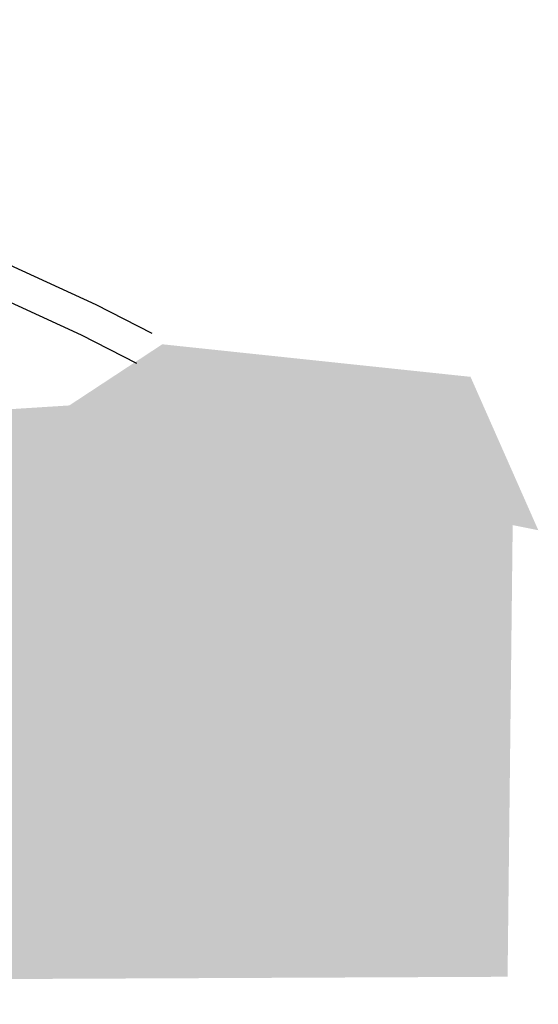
# Model space of a CAD drawing. Header units: metres. Extents: x 2831 to 4656, y -558 to 547.
# Tile 8 of 11: x 3468 to 3571, y -417 to -223. Entities that reach past the tile are written whole.
import ezdxf

# ---------------------------------------------------------------- set-up
doc = ezdxf.new("R2010")
doc.units = ezdxf.units.M
doc.layers.add('11 Aerial2$0$water', color=145, linetype='Continuous')
doc.layers.add('13 Existing situation$0$Existing situation (TvdP)', color=1, linetype='Continuous')

# ---------------------------------------------------------------- blocks, each defined once
blk = doc.blocks.new('11 Aerial2')
at = {"layer": '11 Aerial2$0$water', "extrusion": (0.03810542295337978, -0.02010734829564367, 0.999071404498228)}
h = blk.add_hatch(color=256, dxfattribs=at)
h.dxf.hatch_style = 1
h.paths.add_polyline_path([(1285.241557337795, -2645.715201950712), (1271.690736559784, -2658.427348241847), (1249.407665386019, -2714.02774750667), (1230.910352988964, -3003.37121047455), (1331.67407984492, -3167.852014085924), (1334.49591787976, -3167.29718204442), (1334.926376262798, -3166.845464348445), (1336.298264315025, -3166.132437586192), (1339.732171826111, -3170.386128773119), (1344.940410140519, -3186.082011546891), (1381.075815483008, -3305.861091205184), (1299.141239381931, -3347.959622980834), (952.3975163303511, -2697.441960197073), (1238.21414259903, -2545.093873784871)])
at = {"layer": '11 Aerial2$0$water'}
h = blk.add_hatch(color=252, dxfattribs=at)
h.dxf.hatch_style = 1
h.paths.add_polyline_path([(3450.563894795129, -300.1030474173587), (3452.940823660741, -300.2384074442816), (3453.265990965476, -299.7238132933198), (3459.831991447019, -300.5995532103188), (3478.167076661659, -299.4343139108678), (3496.49189600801, -287.3825951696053), (3557.248808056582, -293.7962748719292), (3570.608206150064, -324.0273635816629)])
blk = doc.blocks.new('13 Existing situation')
at = {"layer": '13 Existing situation$0$Existing situation (TvdP)', "extrusion": (0.01327149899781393, -0.001077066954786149, 0.9999113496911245)}
for p, q in [((3483.459328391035, -279.6407177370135, -5.611010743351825), (3454.137070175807, -266.1560563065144, -5.207300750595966)), ((3480.576820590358, -285.5835625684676, -5.579153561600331), (3451.540259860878, -272.2302871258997, -5.179377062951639)), ((3494.489384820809, -285.2821822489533, -5.76348587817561), (3483.459328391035, -279.6407177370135, -5.611010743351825)), ((3491.48422871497, -291.1622970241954, -5.729933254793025), (3480.576820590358, -285.5835625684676, -5.579153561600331))]:
    blk.add_line(p, q, dxfattribs=at)

msp = doc.modelspace()

# ---------------------------------------------------------------- block references
for name in ['13 Existing situation', '11 Aerial2']:
    msp.add_blockref(name, (0, 0))

doc.saveas('drawing.dxf')
